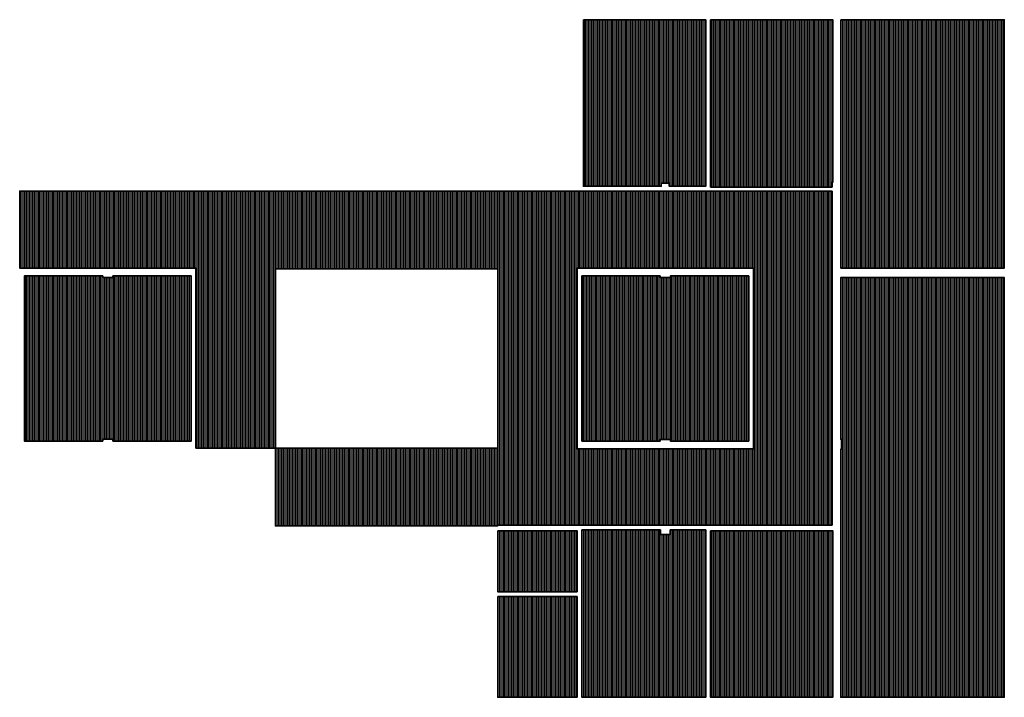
# Model space of a CAD drawing. Header units: metres. Extents: x -111 to 152, y -132 to 99.
# Tile 7 of 256: x -111 to -80, y -21 to 0. Entities that reach past the tile are written whole.
import ezdxf

# ---------------------------------------------------------------- set-up
doc = ezdxf.new("R2010")
doc.units = ezdxf.units.M
doc.layers.add('031_Metallbauarbeiten-350 Lamellendecke DS', color=7, linetype='Continuous', lineweight=35, true_color=0x666666)
doc.layers.add('_EG - DS (2D)', color=7, linetype='Continuous', lineweight=9)
pattern_1 = [(90, (0, 0), (0.04, 0), [])]

# ---------------------------------------------------------------- blocks, each defined once
blk = doc.blocks.new('EG - DS (2D)')
at = {"layer": '031_Metallbauarbeiten-350 Lamellendecke DS', "linetype": 'Continuous', "lineweight": 0, "transparency": 33554508}
for points in [[(-93.4787, -0.125), (-93.4787, -5.375), (-91.0287, -5.375), (-91.0287, -5.275), (-90.7787, -5.275), (-90.7787, -5.375), (-89.6287, -5.375), (-89.6287, -0.125)], [(-89.4787, -0.125), (-89.4787, -5.4), (-85.6537, -5.4), (-85.6537, -5.25), (-85.6287, -5.25), (-85.6287, -0.125)], [(-85.3787, -0.125), (-80.2287, -0.125), (-80.2287, -7.95), (-85.3787, -7.95)], [(-108.6161, -8.25), (-108.2914, -8.25), (-108.2914, -8.2), (-105.8287, -8.2), (-105.8287, -13.4), (-108.2914, -13.4), (-108.2914, -13.3452), (-108.6161, -13.3452), (-108.6161, -13.4), (-111.0787, -13.4), (-111.0787, -8.2), (-108.6161, -8.2)], [(-88.2767, -13.4), (-88.2767, -8.2), (-90.7403, -8.2), (-90.7403, -8.25), (-91.0651, -8.25), (-91.0651, -8.2), (-93.5287, -8.2), (-93.5287, -13.4), (-91.0651, -13.4), (-91.0651, -13.35), (-90.7403, -13.35), (-90.7403, -13.4)], [(-85.3787, -13.65), (-85.3787, -21.475), (-80.2287, -21.475), (-80.2287, -8.25), (-85.3787, -8.25), (-85.3787, -13.35), (-85.3537, -13.35), (-85.3537, -13.65)], [(-96.1787, -16.225), (-93.6787, -16.225), (-93.6787, -18.15), (-96.1787, -18.15)], [(-93.5287, -16.2), (-93.5287, -21.475), (-89.6287, -21.475), (-89.6287, -16.2), (-90.7537, -16.2), (-90.7537, -16.35), (-91.0537, -16.35), (-91.0537, -16.2)], [(-89.4787, -16.225), (-85.6287, -16.225), (-85.6287, -21.475), (-89.4787, -21.475)], [(-96.1787, -18.3), (-93.6787, -18.3), (-93.6787, -21.475), (-96.1787, -21.475)]]:
    blk.add_hatch(color=254, dxfattribs=at).paths.add_polyline_path(points)
at = {"layer": '031_Metallbauarbeiten-350 Lamellendecke DS', "linetype": 'Continuous', "lineweight": 9, "transparency": 33554508}
h = blk.add_hatch(dxfattribs=at)
h.set_pattern_fill('Lamellendecke', color=252, style=0, pattern_type=2)
h.set_pattern_definition(pattern_1)
h.paths.add_polyline_path([(-93.4787, -0.125), (-93.4787, -5.375), (-91.0287, -5.375), (-91.0287, -5.275), (-90.7787, -5.275), (-90.7787, -5.375), (-89.6287, -5.375), (-89.6287, -0.125)])
h = blk.add_hatch(dxfattribs=at)
h.set_pattern_fill('Lamellendecke', color=252, style=0, pattern_type=2)
h.set_pattern_definition(pattern_1)
h.paths.add_polyline_path([(-89.4787, -0.125), (-89.4787, -5.4), (-85.6537, -5.4), (-85.6537, -5.25), (-85.6287, -5.25), (-85.6287, -0.125)])
h = blk.add_hatch(dxfattribs=at)
h.set_pattern_fill('Lamellendecke', color=252, style=0, pattern_type=2)
h.set_pattern_definition(pattern_1)
h.paths.add_polyline_path([(-85.3787, -0.125), (-80.2287, -0.125), (-80.2287, -7.95), (-85.3787, -7.95)])
at = {"layer": '031_Metallbauarbeiten-350 Lamellendecke DS', "linetype": 'Continuous', "lineweight": 0, "transparency": 33554508}
h = blk.add_hatch(color=254, dxfattribs=at)
h.paths.add_polyline_path([(-85.6537, -5.525), (-111.2287, -5.525), (-111.2287, -7.95), (-105.6787, -7.95), (-105.6787, -13.625), (-103.1787, -13.625), (-103.1787, -7.975), (-96.1787, -7.975), (-96.1787, -13.625), (-103.1787, -13.625), (-103.1787, -16.075), (-96.1787, -16.075), (-96.1787, -16.05), (-85.6537, -16.05)])
h.paths.add_polyline_path([(-88.1267, -7.95), (-88.1267, -13.65), (-93.6787, -13.65), (-93.6787, -7.95)])
at = {"layer": '031_Metallbauarbeiten-350 Lamellendecke DS', "linetype": 'Continuous', "lineweight": 9, "transparency": 33554508}
h = blk.add_hatch(dxfattribs=at)
h.set_pattern_fill('Lamellendecke', color=252, style=0, pattern_type=2)
h.set_pattern_definition(pattern_1)
h.paths.add_polyline_path([(-85.6537, -5.525), (-111.2287, -5.525), (-111.2287, -7.95), (-105.6787, -7.95), (-105.6787, -13.625), (-103.1787, -13.625), (-103.1787, -7.975), (-96.1787, -7.975), (-96.1787, -13.625), (-103.1787, -13.625), (-103.1787, -16.075), (-96.1787, -16.075), (-96.1787, -16.05), (-85.6537, -16.05)])
h.paths.add_polyline_path([(-88.1267, -7.95), (-88.1267, -13.65), (-93.6787, -13.65), (-93.6787, -7.95)])
h = blk.add_hatch(dxfattribs=at)
h.set_pattern_fill('Lamellendecke', color=252, style=0, pattern_type=2)
h.set_pattern_definition(pattern_1)
h.paths.add_polyline_path([(-108.6161, -8.25), (-108.2914, -8.25), (-108.2914, -8.2), (-105.8287, -8.2), (-105.8287, -13.4), (-108.2914, -13.4), (-108.2914, -13.3452), (-108.6161, -13.3452), (-108.6161, -13.4), (-111.0787, -13.4), (-111.0787, -8.2), (-108.6161, -8.2)])
h = blk.add_hatch(dxfattribs=at)
h.set_pattern_fill('Lamellendecke', color=252, style=0, pattern_type=2)
h.set_pattern_definition([(90, (-90.903742, -10.875), (0.04, 0), [])])
h.paths.add_polyline_path([(-88.2767, -13.4), (-88.2767, -8.2), (-90.7403, -8.2), (-90.7403, -8.25), (-91.0651, -8.25), (-91.0651, -8.2), (-93.5287, -8.2), (-93.5287, -13.4), (-91.0651, -13.4), (-91.0651, -13.35), (-90.7403, -13.35), (-90.7403, -13.4)])
h = blk.add_hatch(dxfattribs=at)
h.set_pattern_fill('Lamellendecke', color=252, style=0, pattern_type=2)
h.set_pattern_definition(pattern_1)
h.paths.add_polyline_path([(-85.3787, -13.65), (-85.3787, -21.475), (-80.2287, -21.475), (-80.2287, -8.25), (-85.3787, -8.25), (-85.3787, -13.35), (-85.3537, -13.35), (-85.3537, -13.65)])
h = blk.add_hatch(dxfattribs=at)
h.set_pattern_fill('Lamellendecke', color=252, style=0, pattern_type=2)
h.set_pattern_definition(pattern_1)
h.paths.add_polyline_path([(-96.1787, -16.225), (-93.6787, -16.225), (-93.6787, -18.15), (-96.1787, -18.15)])
h = blk.add_hatch(dxfattribs=at)
h.set_pattern_fill('Lamellendecke', color=252, style=0, pattern_type=2)
h.set_pattern_definition(pattern_1)
h.paths.add_polyline_path([(-93.5287, -16.2), (-93.5287, -21.475), (-89.6287, -21.475), (-89.6287, -16.2), (-90.7537, -16.2), (-90.7537, -16.35), (-91.0537, -16.35), (-91.0537, -16.2)])
h = blk.add_hatch(dxfattribs=at)
h.set_pattern_fill('Lamellendecke', color=252, style=0, pattern_type=2)
h.set_pattern_definition(pattern_1)
h.paths.add_polyline_path([(-89.4787, -16.225), (-85.6287, -16.225), (-85.6287, -21.475), (-89.4787, -21.475)])
h = blk.add_hatch(dxfattribs=at)
h.set_pattern_fill('Lamellendecke', color=252, style=0, pattern_type=2)
h.set_pattern_definition(pattern_1)
h.paths.add_polyline_path([(-96.1787, -18.3), (-93.6787, -18.3), (-93.6787, -21.475), (-96.1787, -21.475)])
at = {"layer": '031_Metallbauarbeiten-350 Lamellendecke DS', "flags": 128}
for points in [[(-93.4787, -0.125), (-93.4787, -5.375), (-91.0287, -5.375), (-91.0287, -5.275), (-90.7787, -5.275), (-90.7787, -5.375), (-89.6287, -5.375), (-89.6287, -0.125)], [(-89.4787, -0.125), (-89.4787, -5.4), (-85.6537, -5.4), (-85.6537, -5.25), (-85.6287, -5.25), (-85.6287, -0.125)], [(-85.3787, -0.125), (-80.2287, -0.125), (-80.2287, -7.95), (-85.3787, -7.95)], [(-85.6537, -5.525), (-111.2287, -5.525), (-111.2287, -7.95), (-105.6787, -7.95), (-105.6787, -13.625), (-103.1787, -13.625), (-103.1787, -7.975), (-96.1787, -7.975), (-96.1787, -13.625), (-103.1787, -13.625), (-103.1787, -16.075), (-96.1787, -16.075), (-96.1787, -16.05), (-85.6537, -16.05)], [(-88.1267, -7.95), (-88.1267, -13.65), (-93.6787, -13.65), (-93.6787, -7.95)], [(-108.6161, -8.25), (-108.2914, -8.25), (-108.2914, -8.2), (-105.8287, -8.2), (-105.8287, -13.4), (-108.2914, -13.4), (-108.2914, -13.3452), (-108.6161, -13.3452), (-108.6161, -13.4), (-111.0787, -13.4), (-111.0787, -8.2), (-108.6161, -8.2)], [(-88.2767, -13.4), (-88.2767, -8.2), (-90.7403, -8.2), (-90.7403, -8.25), (-91.0651, -8.25), (-91.0651, -8.2), (-93.5287, -8.2), (-93.5287, -13.4), (-91.0651, -13.4), (-91.0651, -13.35), (-90.7403, -13.35), (-90.7403, -13.4)], [(-85.3787, -13.65), (-85.3787, -21.475), (-80.2287, -21.475), (-80.2287, -8.25), (-85.3787, -8.25), (-85.3787, -13.35), (-85.3537, -13.35), (-85.3537, -13.65)], [(-96.1787, -16.225), (-93.6787, -16.225), (-93.6787, -18.15), (-96.1787, -18.15)], [(-93.5287, -16.2), (-93.5287, -21.475), (-89.6287, -21.475), (-89.6287, -16.2), (-90.7537, -16.2), (-90.7537, -16.35), (-91.0537, -16.35), (-91.0537, -16.2)], [(-89.4787, -16.225), (-85.6287, -16.225), (-85.6287, -21.475), (-89.4787, -21.475)], [(-96.1787, -18.3), (-93.6787, -18.3), (-93.6787, -21.475), (-96.1787, -21.475)]]:
    blk.add_lwpolyline(points, close=True, dxfattribs=at)

msp = doc.modelspace()

# ---------------------------------------------------------------- block references
at = {"layer": '_EG - DS (2D)'}
msp.add_blockref('EG - DS (2D)', (0, 0), dxfattribs=at)

doc.saveas('drawing.dxf')
